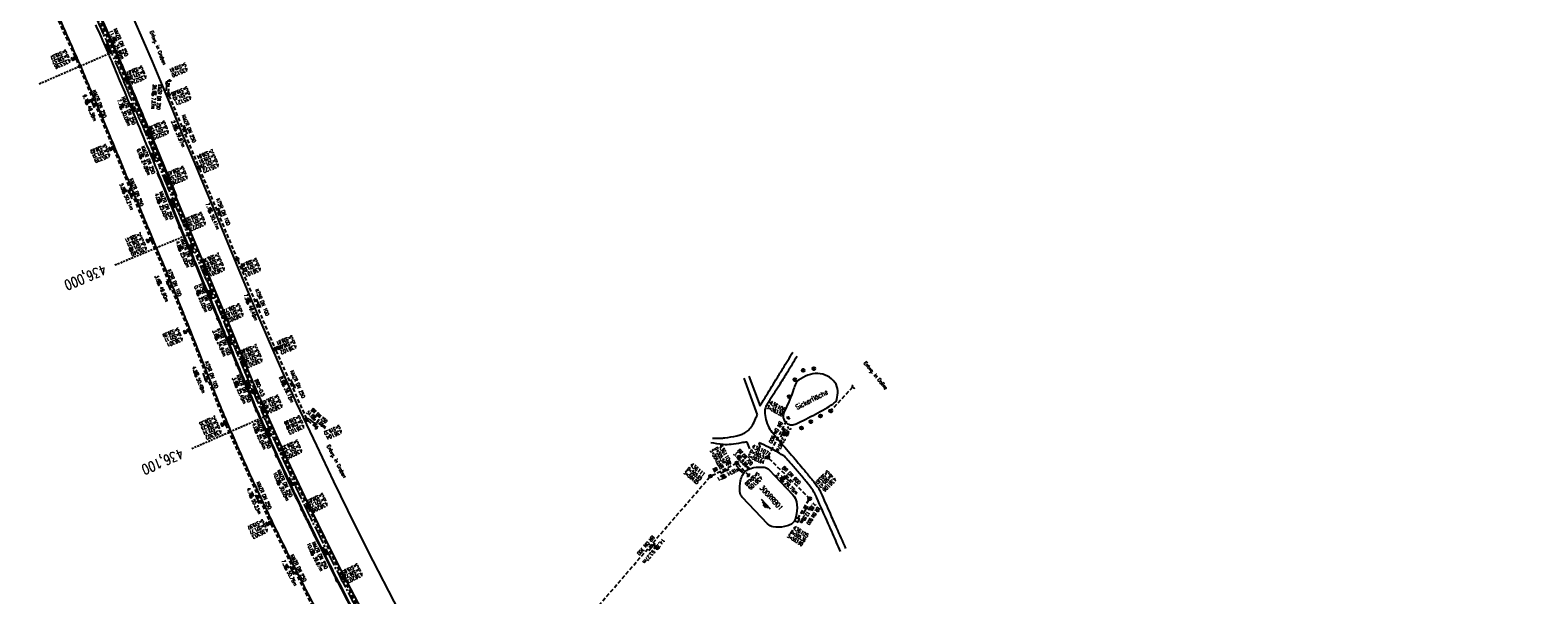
# Model space of a CAD drawing. Extents: x 454519 to 459636, y 422856 to 428936.
# Tile 20 of 82: x 458091 to 458855, y 424227 to 424513. Entities that reach past the tile are written whole.
import ezdxf
from ezdxf.enums import TextEntityAlignment as Align

# ---------------------------------------------------------------- set-up
doc = ezdxf.new("R2010")
doc.units = 0
doc.header["$LTSCALE"] = 2
doc.header["$MEASUREMENT"] = 0
for name, pattern in [('ACHSE', [5.5, 4, -0.5, 0.5, -0.5]), ('AUSGEZOGEN', [0]), ('GESTRICH-X2', [1.5, 1, -0.5]), ('GESTRICHELT', [0.75, 0.5, -0.25])]:
    doc.linetypes.add(name, pattern=pattern)
doc.layers.get('0').update_dxf_attribs({"linetype": 'CONTINUOUS'})
for name, color, linetype in [('ACHSETOP', 1, 'ACHSE'), ('FBR', 8, 'CONTINUOUS'), ('HEKTOM', 1, 'GESTRICHELT'), ('KANAL', 7, 'GESTRICH-X2'), ('Netzknoten_PKT', 7, 'CONTINUOUS'), ('Netzknoten_PKT-NR', 7, 'CONTINUOUS'), ('Netzknoten_SIGNATUR', 7, 'CONTINUOUS'), ('PFEIL', 7, 'CONTINUOUS'), ('RINNE', 8, 'CONTINUOUS'), ('RRB', 4, 'AUSGEZOGEN'), ('SCHACHTNR', 6, 'CONTINUOUS'), ('SCHRIFT', 7, 'AUSGEZOGEN'), ('SCHSYMBOL', 7, 'CONTINUOUS'), ('TEXTO', 4, 'CONTINUOUS'), ('TEXTU', 4, 'CONTINUOUS'), ('WEG', 8, 'AUSGEZOGEN')]:
    doc.layers.add(name, color=color, linetype=linetype)
doc.styles.add('ROMANS', font='romans.shx', dxfattribs={"width": 0.8})

# ---------------------------------------------------------------- blocks, each defined once
blk = doc.blocks.new('30S')
at = {"color": 0}
for p, q in [((-0.75, -0.58), (-0.75, 0)), ((-0.75, 0), (0.75, 0)), ((0.75, 0), (0.75, -0.58)), ((0.75, -0.58), (-0.75, -0.58))]:
    blk.add_line(p, q, dxfattribs=at)
blk.add_point((0, 0), dxfattribs=at)
blk = doc.blocks.new('PROM')
blk.add_line((1.57, 1.82), (0.02, 0.02))
for centre, radius in [((0.32, 1.51), 0.317), ((0.94, 0.29), 0.283), ((1.64, 0.29), 0.283)]:
    blk.add_circle(centre, radius)
blk.add_arc((0.99, 2.68), 1.03, 239.14139, 303.35492)
blk = doc.blocks.new('PFEIL2')
at = {"color": 0}
for p, q in [((0.88, 0), (-2.4, -0.01)), ((0.88, -0.27), (0.88, 0.28)), ((0.88, 0.28), (2.43, 0.01)), ((0.91, 0.27), (0.88, 0.26)), ((0.97, 0.26), (0.88, 0.25)), ((1.02, 0.25), (0.88, 0.23)), ((1.07, 0.24), (0.88, 0.21)), ((1.13, 0.23), (0.88, 0.19)), ((1.18, 0.22), (0.88, 0.17)), ((1.24, 0.21), (0.88, 0.15)), ((1.29, 0.21), (0.88, 0.14)), ((1.34, 0.2), (0.88, 0.12)), ((1.4, 0.19), (0.88, 0.1)), ((1.45, 0.18), (0.88, 0.08)), ((1.51, 0.17), (0.88, 0.06)), ((1.56, 0.16), (0.88, 0.04)), ((1.61, 0.15), (0.88, 0.02)), ((1.67, 0.14), (0.88, 0.01)), ((1.72, 0.13), (0.88, -0.01)), ((1.78, 0.12), (0.88, -0.03)), ((1.83, 0.11), (0.88, -0.05)), ((1.88, 0.1), (0.88, -0.07)), ((1.94, 0.09), (0.88, -0.09)), ((2.05, 0.08), (0.88, -0.12)), ((1.99, 0.08), (0.88, -0.11)), ((2.1, 0.07), (0.88, -0.14)), ((2.15, 0.06), (0.88, -0.16)), ((2.21, 0.05), (0.88, -0.18)), ((2.26, 0.04), (0.88, -0.2)), ((2.32, 0.03), (0.88, -0.22)), ((2.37, 0.02), (0.88, -0.23)), ((2.42, 0.01), (0.88, -0.25)), ((2.43, 0.01), (0.88, -0.27))]:
    blk.add_line(p, q, dxfattribs=at)
blk = doc.blocks.new('GST')
at = {"color": 0}
blk.add_circle((0, 0), 0.75, dxfattribs=at)
blk.add_point((0, 0), dxfattribs=at)
blk = doc.blocks.new('10')
blk.add_blockref('GST', (0, 0))
blk = doc.blocks.new('17')
blk.add_lwpolyline([(-0.76, -1.22), (0.75, -1.22), (0.75, -1.8), (-0.76, -1.8)], close=True)
blk.add_blockref('GST', (0, 0))
blk = doc.blocks.new('40')
at = {"color": 0}
blk.add_arc((0.02, 0.31), 0.91, 192.5363, 347.4637, dxfattribs=at)
blk.add_point((0, 0), dxfattribs=at)
blk = doc.blocks.new('13')
blk.add_lwpolyline([(0.76, 1.22), (-0.75, 1.22), (-0.75, 1.8), (0.76, 1.8)], close=True)
at = {"rotation": 180}
blk.add_blockref('GST', (0, 0), dxfattribs=at)
blk = doc.blocks.new('DL')
at = {"color": 0}
blk.add_arc((-0.31, 0.02), 0.91, 282.5363, 77.4637, dxfattribs=at)
blk.add_point((0.6, 0), dxfattribs=at)
blk = doc.blocks.new('WASSER2')
at = {"layer": 'TEXTU'}
for p, q in [((-3.34, 0.01), (3.36, 0.01)), ((-1.9, -0.54), (2.16, -0.54)), ((-0.7, -1.16), (1.24, -1.16))]:
    blk.add_line(p, q, dxfattribs=at)
blk = doc.blocks.new('Station_Netzknoten')
at = {"layer": 'Netzknoten_SIGNATUR'}
for p, q in [((-1.75, 0.5), (1.75, 0.5)), ((0, -1.5), (-1.75, 0.5)), ((0, -1.5), (1.75, 0.5))]:
    blk.add_line(p, q, dxfattribs=at)
blk.add_point((0, 0), dxfattribs=at)
blk = doc.blocks.new('PKT')
at = {"color": 0}
blk.add_circle((0, 0), 0.15, dxfattribs=at)
blk.add_point((0, 0), dxfattribs=at)

msp = doc.modelspace()

# ---------------------------------------------------------------- linework, layer by layer
at = {"layer": 'ACHSETOP'}
for points in [[(458122.22, 424524.82, -0.002089), (458128.29, 424511.28, -0.003053), (458132.34, 424501.96, -0.000898), (458137.28, 424490.39, -0.001702), (458139.84, 424484.27, -0.000002), (458141.8, 424479.56, -0.000016), (458142.07, 424478.93, -0.000001), (458146.87, 424467.39, 0.000017), (458151.67, 424455.85, 0.000009), (458156.47, 424444.3, -0.000011), (458161.27, 424432.76, -0.000008), (458166.07, 424421.22, 0.000009), (458170.87, 424409.68, 0.000009), (458175.67, 424398.14, -0.000014), (458180.47, 424386.6), (458190.07, 424363.51, 0.000003), (458193.38, 424355.55, 0.000002), (458197.9, 424344.68, 0.000394), (458198.07, 424344.27, 0.000042), (458199.68, 424340.43, 0.002413), (458203.48, 424331.46, 0.001541), (458209.54, 424317.46, 0.002623), (458214.03, 424307.33, 0.002089), (458219.78, 424294.66, 0.002091), (458225.04, 424283.33, 0.002088), (458230.41, 424272.03, 0.00208), (458235.86, 424260.78, 0.002081), (458241.41, 424249.58, 0.002083), (458247.05, 424238.42, 0.002085), (458252.78, 424227.32, 0.002088), (458258.6, 424216.26, 0.002088)], [(458581.72, 423779.26, 0.000001), (458590.82, 423768.34)], [(458465, 423919.21, 0.000003), (458473, 423909.61, -0.000003), (458481.01, 423900.01)]]:
    msp.add_lwpolyline(points, format="xyb", dxfattribs=at)
at = {"layer": 'FBR', "flags": 128}
for points in [[(458124.18, 424515.99, -0.001577), (458129.72, 424503.52, -0.003444), (458132.2, 424497.78, -0.000868), (458136.37, 424487.88, -0.000698), (458141.52, 424475.57, -0.000083), (458141.72, 424475.08, -0.000002), (458149.18, 424457.16, -0.000619), (458151.25, 424452.15, -0.000287), (458155.71, 424441.34)], [(458099.68, 424532.57, -0.005245), (458108.75, 424512.76, -0.001387), (458114.72, 424499.24, -0.003142), (458117.3, 424493.26, -0.000377), (458122.22, 424481.63, -0.000778), (458124.59, 424475.98, -0.000126), (458131.39, 424459.7, -0.000387), (458133.59, 424454.41, -0.000137), (458137.81, 424444.26, 0.000193), (458142.03, 424434.1, 0.000073), (458144.43, 424428.33, 0.000029), (458150.54, 424413.65, 0.000566), (458154.77, 424403.54, -0.000455), (458160.04, 424390.93, -0.001465), (458165, 424378.93, -0.002143), (458168.34, 424370.7, -0.000654), (458170.06, 424366.38, -0.00018), (458176.29, 424350.67, -0.000842), (458181.76, 424336.79, 0.001268), (458185.4, 424327.58, 0.003769), (458186.95, 424323.79, 0.001666), (458190.53, 424315.24, 0.003078), (458194.69, 424305.6, 0.002572), (458199.79, 424294.12, 0.002277), (458204.68, 424283.39, 0.002367), (458209.48, 424273.11, 0.001818), (458214.52, 424262.56, 0.001821), (458219.63, 424252.06, 0.001864), (458225.45, 424240.31, 0.002157), (458230.56, 424230.2, 0.001941), (458235.25, 424221.11, 0.001759)], [(458240.79, 424210.59, 0.000052), (458251.85, 424190.12, 0.004163)]]:
    msp.add_lwpolyline(points, format="xyb", dxfattribs=at)
for points in [[(458244.9, 424284.9), (458236.28, 424303.03), (458226.17, 424324.32), (458218.62, 424340.9), (458211.77, 424356.67), (458207.05, 424367.76), (458202.05, 424379.76), (458196.66, 424392.73), (458189.83, 424409.09), (458184.86, 424421.09), (458179.5, 424433.85), (458174.22, 424446.59), (458168.29, 424460.78), (458163.25, 424472.91), (458158.05, 424485.35), (458152.96, 424497.42), (458148.48, 424508), (458143.63, 424519.13), (458138.63, 424530.34), (458133.94, 424540.58), (458129.02, 424551.13), (458119.67, 424570.57)], [(458165.4, 424428.04), (458164.91, 424429.3)], [(458327.93, 424133.96), (458320.06, 424146.24), (458308.46, 424165.44), (458297.21, 424185.07), (458285.89, 424204.98), (458275.46, 424224.15), (458264.8, 424244.61), (458255.46, 424263.16), (458244.9, 424284.9)]]:
    msp.add_lwpolyline(points, dxfattribs=at)
at = {"layer": 'FBR'}
msp.add_lwpolyline([(458260.68, 424216.67), (458249.9, 424237.26), (458240.47, 424256.14), (458230.22, 424277.31), (458221.64, 424295.54), (458211.57, 424317.73), (458204.41, 424334.38), (458197.65, 424350.45), (458193.15, 424361.3), (458187.95, 424373.74), (458182.54, 424386.72), (458175.43, 424403.82), (458170.58, 424415.53), (458165.4, 424428.04)], dxfattribs=at)
at = {"layer": 'HEKTOM'}
for p, q in [((458132.34, 424501.97), (458095.62, 424486.09)), ((458170.87, 424409.69), (458133.94, 424394.31)), ((458209.53, 424317.47), (458172.91, 424301.38))]:
    msp.add_line(p, q, dxfattribs=at)
at = {"layer": 'KANAL'}
for p, q in [((458091.41, 424548), (458113.66, 424500.06)), ((458125.56, 424519.81), (458138.97, 424489.16)), ((458114.28, 424498.69), (458132.72, 424454.53)), ((458139.53, 424487.78), (458150.38, 424461.34)), ((458161.09, 424481.62), (458161.53, 424487.38)), ((458161.34, 424480.19), (458176.16, 424444.66)), ((458133.31, 424453.12), (458151.84, 424408.09)), ((458150.94, 424459.94), (458159.84, 424438.34)), ((458176.75, 424443.28), (458195.59, 424398.16)), ((458160.44, 424436.97), (458169.56, 424415.31)), ((458152.44, 424406.72), (458171.06, 424362.03)), ((458170.12, 424413.91), (458179.19, 424392.22)), ((458196.16, 424396.78), (458214.81, 424352.56)), ((458179.75, 424390.84), (458188.72, 424369.06)), ((458189.28, 424367.69), (458198.31, 424346.03)), ((458171.62, 424360.66), (458189.41, 424315)), ((458215.44, 424351.19), (458230.88, 424316.88)), ((458198.87, 424344.66), (458208.41, 424322.69)), ((458507.73, 424332.54), (458497.12, 424321.14)), ((458209, 424321.31), (458218.38, 424299.72)), ((458231.75, 424315.72), (458235.66, 424312.34)), ((458465.09, 424297.75), (458474.91, 424316.72)), ((458190, 424313.62), (458212.28, 424264.75)), ((458219, 424298.34), (458231.34, 424272.59)), ((458436.41, 424287.88), (458448.38, 424293.94)), ((458449.56, 424293.75), (458454.59, 424288.34)), ((458465.28, 424296.56), (458485.44, 424276.75)), ((458375.22, 424217.56), (458435.25, 424286.97)), ((458232, 424271.25), (458249.03, 424236.78)), ((458479.96, 424266.07), (458485.59, 424275.59)), ((458212.94, 424263.41), (458235.12, 424219.41)), ((458249.72, 424235.44), (458262.78, 424210.31))]:
    msp.add_line(p, q, dxfattribs=at)
at = {"layer": 'RINNE'}
for p, q in [((458129.97, 424512.42), (458130.45, 424512.34)), ((458130.46, 424511.33), (458130.93, 424511.25)), ((458130.94, 424510.23), (458131.41, 424510.16)), ((458131.42, 424509.14), (458131.89, 424509.06)), ((458131.9, 424508.05), (458132.37, 424507.97)), ((458132.37, 424506.95), (458132.84, 424506.87)), ((458132.85, 424505.86), (458133.32, 424505.78)), ((458133.33, 424504.76), (458133.8, 424504.69)), ((458133.8, 424503.67), (458134.27, 424503.59)), ((458134.27, 424502.58), (458134.74, 424502.5)), ((458134.74, 424501.49), (458135.21, 424501.41)), ((458135.21, 424500.39), (458135.68, 424500.32)), ((458135.68, 424499.3), (458136.15, 424499.22)), ((458136.14, 424498.21), (458136.61, 424498.13)), ((458136.61, 424497.12), (458137.08, 424497.04)), ((458137.08, 424496.03), (458137.54, 424495.95)), ((458137.54, 424494.93), (458138.01, 424494.86)), ((458138, 424493.84), (458138.47, 424493.76)), ((458138.46, 424492.75), (458138.93, 424492.67)), ((458138.92, 424491.66), (458139.39, 424491.58)), ((458139.38, 424490.57), (458139.85, 424490.49)), ((458140.75, 424487.3), (458141.22, 424487.22)), ((458141.21, 424486.21), (458141.68, 424486.13)), ((458141.67, 424485.12), (458142.13, 424485.04)), ((458142.12, 424484.03), (458142.59, 424483.95)), ((458142.58, 424482.94), (458143.04, 424482.86)), ((458143.03, 424481.85), (458143.5, 424481.77)), ((458143.49, 424480.76), (458143.96, 424480.68)), ((458143.94, 424479.67), (458144.41, 424479.59)), ((458144.4, 424478.58), (458144.87, 424478.5)), ((458144.85, 424477.49), (458145.32, 424477.41)), ((458145.31, 424476.4), (458145.77, 424476.32)), ((458145.76, 424475.31), (458146.23, 424475.23)), ((458146.22, 424474.22), (458146.68, 424474.14)), ((458146.67, 424473.13), (458147.14, 424473.05)), ((458147.13, 424472.04), (458147.59, 424471.96)), ((458147.58, 424470.95), (458148.05, 424470.87)), ((458148.04, 424469.86), (458148.5, 424469.78)), ((458148.49, 424468.77), (458148.96, 424468.69)), ((458148.95, 424467.68), (458149.41, 424467.6)), ((458149.4, 424466.59), (458149.87, 424466.51)), ((458149.85, 424465.5), (458150.32, 424465.42)), ((458150.31, 424464.41), (458150.77, 424464.33)), ((458150.76, 424463.32), (458151.23, 424463.24)), ((458151.22, 424462.23), (458151.68, 424462.15)), ((458152.12, 424460.05), (458152.59, 424459.97)), ((458152.58, 424458.96), (458153.04, 424458.88)), ((458153.03, 424457.87), (458153.49, 424457.79)), ((458153.48, 424456.78), (458153.95, 424456.7)), ((458153.94, 424455.69), (458154.4, 424455.61)), ((458154.39, 424454.6), (458154.86, 424454.52)), ((458154.85, 424453.51), (458155.31, 424453.43)), ((458155.3, 424452.42), (458155.77, 424452.34)), ((458155.76, 424451.33), (458156.22, 424451.25)), ((458156.21, 424450.24), (458156.68, 424450.16)), ((458156.67, 424449.15), (458157.13, 424449.07)), ((458157.12, 424448.06), (458157.59, 424447.98)), ((458157.58, 424446.97), (458158.05, 424446.89)), ((458158.04, 424445.88), (458158.5, 424445.8)), ((458158.49, 424444.79), (458158.96, 424444.71)), ((458155.34, 424441.19), (458155.86, 424440.97)), ((458155.88, 424439.88), (458156.41, 424439.67)), ((458156.42, 424438.58), (458156.95, 424438.36)), ((458156.97, 424437.27), (458157.49, 424437.06)), ((458158.95, 424443.7), (458159.41, 424443.62)), ((458159.4, 424442.61), (458159.87, 424442.53)), ((458159.86, 424441.52), (458160.32, 424441.44)), ((458160.31, 424440.43), (458160.78, 424440.35)), ((458160.77, 424439.34), (458161.23, 424439.26)), ((458161.67, 424437.16), (458162.14, 424437.08)), ((458157.51, 424435.97), (458158.03, 424435.75)), ((458158.05, 424434.66), (458158.57, 424434.45)), ((458158.59, 424433.36), (458159.11, 424433.14)), ((458159.13, 424432.05), (458159.65, 424431.83)), ((458159.67, 424430.74), (458160.19, 424430.53)), ((458162.12, 424436.07), (458162.59, 424435.99)), ((458162.57, 424434.98), (458163.04, 424434.9)), ((458163.02, 424433.89), (458163.49, 424433.81)), ((458163.47, 424432.8), (458163.94, 424432.72)), ((458163.92, 424431.71), (458164.39, 424431.63)), ((458164.37, 424430.62), (458164.84, 424430.55)), ((458164.82, 424429.53), (458165.28, 424429.46)), ((458160.21, 424429.44), (458160.74, 424429.22)), ((458160.76, 424428.13), (458161.28, 424427.92)), ((458161.3, 424426.82), (458161.82, 424426.61)), ((458161.84, 424425.52), (458162.36, 424425.3)), ((458162.38, 424424.21), (458162.91, 424424)), ((458162.93, 424422.91), (458163.45, 424422.69)), ((458163.47, 424421.6), (458163.99, 424421.38)), ((458164.01, 424420.29), (458164.54, 424420.08)), ((458164.56, 424418.99), (458165.08, 424418.77)), ((458165.1, 424417.68), (458165.62, 424417.46)), ((458165.64, 424416.37), (458166.17, 424416.16)), ((458166.19, 424415.07), (458166.71, 424414.85)), ((458167.27, 424412.45), (458167.8, 424412.24)), ((458167.82, 424411.14), (458168.34, 424410.93)), ((458168.37, 424409.84), (458168.89, 424409.62)), ((458168.91, 424408.53), (458169.44, 424408.31)), ((458169.46, 424407.22), (458169.98, 424407)), ((458170.01, 424405.91), (458170.53, 424405.69)), ((458170.55, 424404.6), (458171.08, 424404.39)), ((458171.1, 424403.3), (458171.62, 424403.08)), ((458171.64, 424401.99), (458172.17, 424401.77)), ((458172.19, 424400.68), (458172.71, 424400.46)), ((458172.73, 424399.37), (458173.25, 424399.16)), ((458173.28, 424398.07), (458173.8, 424397.85)), ((458173.82, 424396.76), (458174.34, 424396.54)), ((458174.36, 424395.45), (458174.89, 424395.24)), ((458174.91, 424394.15), (458175.43, 424393.93)), ((458175.45, 424392.84), (458175.97, 424392.62)), ((458175.99, 424391.53), (458176.51, 424391.32)), ((458176.53, 424390.23), (458177.06, 424390.01)), ((458177.08, 424388.92), (458177.6, 424388.7)), ((458177.62, 424387.61), (458178.14, 424387.4)), ((458178.16, 424386.31), (458178.68, 424386.09)), ((458178.7, 424385), (458179.23, 424384.79)), ((458179.25, 424383.7), (458179.77, 424383.48)), ((458179.79, 424382.39), (458180.31, 424382.17)), ((458180.33, 424381.08), (458180.85, 424380.87)), ((458180.87, 424379.78), (458181.39, 424379.56)), ((458181.41, 424378.47), (458181.93, 424378.26)), ((458181.95, 424377.17), (458182.48, 424376.95)), ((458182.49, 424375.86), (458183.02, 424375.64)), ((458183.03, 424374.55), (458183.56, 424374.34)), ((458183.57, 424373.25), (458184.1, 424373.03)), ((458184.12, 424371.94), (458184.64, 424371.73)), ((458184.66, 424370.64), (458185.18, 424370.42)), ((458185.2, 424369.33), (458185.72, 424369.12)), ((458185.74, 424368.03), (458185.98, 424367.92)), ((458186.64, 424366.57), (458186.8, 424366.5)), ((458186.82, 424365.41), (458187.35, 424365.2)), ((458187.37, 424364.11), (458187.89, 424363.89)), ((458187.91, 424362.8), (458188.43, 424362.58)), ((458188.45, 424361.49), (458188.98, 424361.28)), ((458189, 424360.19), (458189.52, 424359.97)), ((458189.54, 424358.88), (458190.07, 424358.66)), ((458190.09, 424357.57), (458190.61, 424357.35)), ((458190.63, 424356.26), (458191.16, 424356.05)), ((458191.18, 424354.96), (458191.7, 424354.74)), ((458191.72, 424353.65), (458192.25, 424353.43)), ((458192.27, 424352.34), (458192.79, 424352.13)), ((458192.81, 424351.04), (458193.33, 424350.82)), ((458193.35, 424349.73), (458193.88, 424349.51)), ((458193.9, 424348.42), (458194.42, 424348.21)), ((458194.43, 424347.12), (458194.95, 424346.9)), ((458194.97, 424345.81), (458195.49, 424345.6)), ((458196.05, 424343.2), (458196.57, 424342.99)), ((458196.59, 424341.9), (458197.11, 424341.68)), ((458197.14, 424340.59), (458197.66, 424340.37)), ((458197.69, 424339.28), (458198.21, 424339.06)), ((458198.24, 424337.97), (458198.77, 424337.75)), ((458198.8, 424336.66), (458199.33, 424336.44)), ((458199.36, 424335.34), (458199.89, 424335.12)), ((458199.92, 424334.03), (458200.45, 424333.81)), ((458200.49, 424332.71), (458201.01, 424332.49)), ((458201.05, 424331.4), (458201.58, 424331.18)), ((458201.61, 424330.08), (458202.14, 424329.86)), ((458202.18, 424328.77), (458202.71, 424328.55)), ((458202.75, 424327.45), (458203.28, 424327.23)), ((458203.31, 424326.13), (458203.84, 424325.91)), ((458203.88, 424324.82), (458204.41, 424324.6)), ((458204.45, 424323.5), (458204.98, 424323.28)), ((458205.02, 424322.18), (458205.55, 424321.96)), ((458206.16, 424319.54), (458206.7, 424319.32)), ((458206.74, 424318.22), (458207.27, 424318)), ((458207.32, 424316.9), (458207.85, 424316.68)), ((458207.89, 424315.58), (458208.43, 424315.36)), ((458208.47, 424314.26), (458209.01, 424314.04)), ((458209.06, 424312.94), (458209.59, 424312.72)), ((458209.64, 424311.61), (458210.18, 424311.39)), ((458210.23, 424310.29), (458210.77, 424310.07)), ((458210.82, 424308.96), (458211.36, 424308.74)), ((458211.41, 424307.64), (458211.95, 424307.41)), ((458212.01, 424306.31), (458212.54, 424306.09)), ((458212.6, 424304.98), (458213.14, 424304.76)), ((458213.2, 424303.65), (458213.74, 424303.43)), ((458213.8, 424302.32), (458214.34, 424302.1)), ((458214.4, 424300.99), (458214.94, 424300.77)), ((458215, 424299.66), (458215.54, 424299.44)), ((458216.21, 424297), (458216.75, 424296.77)), ((458216.82, 424295.66), (458217.36, 424295.44)), ((458217.43, 424294.33), (458217.97, 424294.1)), ((458218.04, 424292.99), (458218.58, 424292.77)), ((458218.65, 424291.66), (458219.2, 424291.43)), ((458219.27, 424290.32), (458219.82, 424290.09)), ((458219.89, 424288.98), (458220.43, 424288.76)), ((458220.51, 424287.64), (458221.06, 424287.42)), ((458221.13, 424286.3), (458221.68, 424286.08)), ((458221.76, 424284.96), (458222.3, 424284.74)), ((458222.38, 424283.62), (458222.93, 424283.4)), ((458223.01, 424282.28), (458223.56, 424282.05)), ((458223.64, 424280.94), (458224.19, 424280.71)), ((458224.28, 424279.59), (458224.83, 424279.36)), ((458224.92, 424278.25), (458225.47, 424278.02)), ((458225.56, 424276.9), (458226.11, 424276.67)), ((458226.2, 424275.55), (458226.75, 424275.32)), ((458226.85, 424274.2), (458227.4, 424273.97)), ((458227.5, 424272.85), (458228.05, 424272.62)), ((458228.15, 424271.5), (458228.56, 424271.33)), ((458229.22, 424269.98), (458229.37, 424269.91)), ((458229.47, 424268.79), (458230.03, 424268.56)), ((458230.13, 424267.44), (458230.69, 424267.2)), ((458230.79, 424266.08), (458231.35, 424265.85)), ((458231.45, 424264.72), (458232.01, 424264.49)), ((458232.12, 424263.37), (458232.67, 424263.14)), ((458232.78, 424262.01), (458233.34, 424261.78)), ((458233.45, 424260.65), (458234.01, 424260.42)), ((458234.12, 424259.29), (458234.67, 424259.06)), ((458234.78, 424257.94), (458235.35, 424257.7)), ((458235.46, 424256.58), (458236.02, 424256.34)), ((458236.13, 424255.22), (458236.69, 424254.98)), ((458236.8, 424253.85), (458237.36, 424253.62)), ((458237.48, 424252.49), (458238.04, 424252.26)), ((458238.15, 424251.13), (458238.72, 424250.9)), ((458238.83, 424249.77), (458239.39, 424249.54)), ((458239.51, 424248.41), (458240.07, 424248.17)), ((458240.19, 424247.04), (458240.75, 424246.81)), ((458240.87, 424245.68), (458241.43, 424245.45)), ((458241.55, 424244.32), (458242.12, 424244.08)), ((458242.24, 424242.95), (458242.8, 424242.72)), ((458242.92, 424241.59), (458243.49, 424241.35)), ((458243.61, 424240.22), (458244.18, 424239.99)), ((458244.3, 424238.85), (458244.87, 424238.62)), ((458244.99, 424237.48), (458245.56, 424237.25)), ((458245.69, 424236.11), (458246.26, 424235.88)), ((458247.1, 424233.37), (458247.67, 424233.13)), ((458247.8, 424231.99), (458248.37, 424231.76)), ((458248.51, 424230.62), (458249.08, 424230.38)), ((458249.22, 424229.24), (458249.79, 424229.01)), ((458249.93, 424227.87), (458250.5, 424227.63))]:
    msp.add_line(p, q, dxfattribs=at)
for points in [[(458139.83, 424489.5, 0.000043), (458139.14, 424491.15, 0.001293), (458137.54, 424494.93, 0.000705), (458134.59, 424501.84, 0.001586), (458132.94, 424505.66, 0.000825), (458129.73, 424512.98, 0.001571), (458126.51, 424520.22, 0.002472)], [(458140.2, 424489.65, 0.000043), (458139.51, 424491.31, 0.001293), (458137.91, 424495.08, 0.000705), (458134.96, 424502, 0.001586), (458133.31, 424505.82, 0.000825), (458130.1, 424513.14, 0.001571), (458126.88, 424520.39, 0.002472)], [(458160.98, 424438.83, 0.000514), (458160.12, 424440.89, 0.000024), (458154.64, 424454, -0.000335), (458154.25, 424454.95, -0.000125), (458151.69, 424461.1, 0.000228), (458149.12, 424467.25, 0.000092), (458147.52, 424471.11, 0.00004), (458143.83, 424479.94, 0.000253), (458141.93, 424484.5, 0.000094), (458140.41, 424488.11, 0.001293)], [(458151.78, 424461.92, 0.000203), (458149.49, 424467.41, 0.000092), (458147.88, 424471.26, 0.00004), (458144.2, 424480.09, 0.000253), (458142.29, 424484.65, 0.000094), (458140.78, 424488.26, 0.001293)], [(458161.35, 424438.98, 0.000514), (458160.49, 424441.04, 0.000024), (458155.01, 424454.15, -0.000335), (458154.62, 424455.1, -0.000111), (458152.35, 424460.54, 0.000228)], [(458155.34, 424441.19, 0.00013), (458159.78, 424430.49, 0.000207), (458162.56, 424423.78), (458166.58, 424414.11, 0.000569)], [(458155.71, 424441.34, 0.00013), (458160.15, 424430.64, 0.000207), (458162.93, 424423.93), (458167.24, 424413.57, 0.000569), (458169.25, 424408.75, -0.000358), (458171.27, 424403.93, -0.000261), (458174.93, 424395.13, -0.000173), (458180.45, 424381.84, -0.0002), (458183.46, 424374.58, 0.000162), (458186.47, 424367.31, 0.000591), (458190.18, 424358.39, -0.000557), (458194.12, 424348.92, -0.000796), (458194.74, 424347.42, 0.000381), (458196.03, 424344.29, 0.002923), (458199.31, 424336.48, 0.001388), (458205.74, 424321.52, 0.002323)], [(458164.91, 424429.3, 0.000406), (458161.62, 424437.28, 0.000039), (458161.56, 424437.44, 0.000024)], [(458165.28, 424429.46, 0.000406), (458161.99, 424437.44, 0.000039), (458161.93, 424437.59, 0.000024)], [(458167.16, 424412.72, 0.000488), (458168.88, 424408.6, -0.000358), (458170.9, 424403.78, -0.000261), (458174.56, 424394.97, -0.000173), (458180.08, 424381.69, -0.0002), (458183.09, 424374.42, 0.000147), (458185.81, 424367.85, 0.000591)], [(458186.39, 424366.46, 0.000545), (458189.81, 424358.24, -0.000557), (458193.75, 424348.77, -0.000796), (458194.37, 424347.27, 0.000296), (458195.38, 424344.83, 0.002923)], [(458195.95, 424343.44, 0.002663), (458198.94, 424336.33, 0.001388), (458205.38, 424321.36, 0.002323)], [(458205.98, 424319.98, 0.002177), (458210.47, 424309.76, 0.00198), (458215.56, 424298.42, 0.002857)], [(458206.34, 424320.14, 0.002177), (458210.83, 424309.92, 0.00198), (458215.93, 424298.59, 0.002857)], [(458216.18, 424297.05, 0.002727), (458222.79, 424282.76, 0.003281), (458228.3, 424271.2, 0.000815)], [(458216.55, 424297.22, 0.002726), (458223.15, 424282.93, 0.003281), (458228.66, 424271.37, 0.000815)], [(458228.95, 424269.85, 0.00074), (458232.2, 424263.2, 0.000897), (458235.46, 424256.56, 0.00135), (458242.11, 424243.21, 0.001934), (458246.1, 424235.32, 0.001998)], [(458229.31, 424270.02, 0.00074), (458232.56, 424263.38, 0.000897), (458235.82, 424256.74, 0.00135), (458242.46, 424243.39, 0.001934), (458246.45, 424235.5, 0.001998)], [(458246.78, 424233.98, 0.001865), (458251.62, 424224.62, 0.00181), (458257.43, 424213.59, 0.000397), (458259.58, 424209.54, 0.000605), (458259.95, 424208.84, 0.002309)], [(458247.14, 424234.16, 0.001865), (458251.98, 424224.8, 0.00181), (458257.78, 424213.77, 0.000397), (458259.93, 424209.73, 0.001179), (458260.66, 424208.37, 0.002309), (458263.6, 424202.98, 0.001036), (458270.23, 424190.99, 0.000297), (458273.4, 424185.3, 0.000488), (458275.34, 424181.83, 0.001408), (458278.71, 424175.86, 0.001121), (458282.98, 424168.39, 0.001489), (458285.6, 424163.84, 0.001262), (458288.74, 424158.49, 0.002136), (458293.36, 424150.71, 0.001843), (458298.79, 424141.73, 0.000748), (458302.59, 424135.53, 0.001171), (458305.03, 424131.58, 0.001089), (458308.73, 424125.65, 0.000644), (458315.03, 424115.62, 0.000882), (458320.19, 424107.47, 0.001527), (458322.31, 424104.16, 0.002249)]]:
    msp.add_lwpolyline(points, format="xyb", dxfattribs=at)
at = {"layer": 'RINNE', "flags": 128}
for points in [[(458155.34, 424441.19), (458155.71, 424441.34)], [(458164.91, 424429.3), (458165.28, 424429.46)]]:
    msp.add_lwpolyline(points, dxfattribs=at)
at = {"layer": 'RRB'}
for points in [[(458472.64, 424318.89, 0.1507), (458472.59, 424317.05, 0.116992), (458473.72, 424314.99, 0.152), (458476.04, 424313.62, 0.158312), (458478.63, 424313.84, 0.014952), (458480.2, 424314.55, 0.004656), (458485.16, 424317.04, 0.0108), (458495, 424322.38, 0.02943), (458498.44, 424324.62, 0.166244), (458499.69, 424326.43, 0.082219), (458500.18, 424330.75, 0.139838), (458498.7, 424335.05, 0.128342), (458494.95, 424338.26, 0.104028), (458490.09, 424339.48, 0.102927), (458485.09, 424338.63, 0.055728), (458480.27, 424336.09, 0.143946), (458478.9, 424334.43, 0.021257), (458477.81, 424331.55, -0.014546), (458476.28, 424327.31, -0.020044), (458473.99, 424322.14, 0.03221)], [(458458.39, 424270), (458451.81, 424276.93, -0.165517), (458450.57, 424279.62, -0.085293), (458450.95, 424285.23, -0.052286), (458451.98, 424288.13, -0.083725), (458453.09, 424289.72, -0.089046), (458454.74, 424290.88, -0.056885), (458457.73, 424291.87, -0.085598), (458462.97, 424292.06, -0.171145), (458465.36, 424290.84), (458471.2, 424284.69), (458477.47, 424278.09, -0.143125), (458479.24, 424274.63, -0.08891), (458479.33, 424268.45, -0.057187), (458478.45, 424265.38, -0.09983), (458477.42, 424263.86, -0.092543), (458475.96, 424262.87, -0.055061), (458473.15, 424261.99, -0.089651), (458467.45, 424261.92, -0.162635), (458464.63, 424263.42)]]:
    msp.add_lwpolyline(points, format="xyb", close=True, dxfattribs=at)
at = {"layer": 'SCHSYMBOL'}
for points in [[(458140.41, 424488.11), (458139.83, 424489.5), (458140.37, 424489.72), (458140.95, 424488.34)], [(458151.98, 424460.38), (458151.41, 424461.77), (458151.94, 424461.99), (458152.52, 424460.61)], [(458161.56, 424437.44), (458160.98, 424438.83), (458161.52, 424439.05), (458162.09, 424437.66)], [(458150.52, 424407.54), (458151.1, 424406.16), (458150.56, 424405.93), (458149.98, 424407.32)], [(458169.4, 424361.36), (458169.98, 424359.97), (458169.44, 424359.74), (458168.86, 424361.13)]]:
    msp.add_lwpolyline(points, close=True, dxfattribs=at)
at = {"layer": 'SCHSYMBOL', "flags": 128}
msp.add_lwpolyline([(458480.2, 424264.34), (458480.76, 424265.77), (458478.9, 424266.46), (458478.34, 424265.02), (458480.2, 424264.34)], dxfattribs=at)
at = {"layer": 'WEG'}
for p, q in [((458455.16, 424338.11), (458460.82, 424322.98)), ((458452.65, 424337.19), (458459.32, 424318.62)), ((458455.62, 424301.38), (458454.21, 424304.8)), ((458460.8, 424302.29), (458460.42, 424304.46))]:
    msp.add_line(p, q, dxfattribs=at)
at = {"layer": 'WEG', "flags": 128}
for points in [[(458460.81, 424323.02, -0.005863), (458461.67, 424324.62, -0.011938), (458462.68, 424326.36, -0.000199), (458464.03, 424328.54, 0.000049), (458469.46, 424337.34, 0.00024), (458472.34, 424342.01, 0.000135), (458477.44, 424350.31)], [(458479.53, 424348.27, -0.001992), (458474.66, 424340.26, -0.002603), (458470.88, 424334.16, -0.003493), (458465.82, 424326.22, 0.009505), (458464, 424323.28, 0.114029), (458463.3, 424321.1, 0.06857), (458463.51, 424317.32, 0.057185), (458464.86, 424313.06, 0.067378), (458466.86, 424309.84, 0.008003), (458472.42, 424303.31, -0.006374), (458479.43, 424295.13, -0.000595), (458485.54, 424287.8, -0.002501), (458486.98, 424286.05, -0.021927), (458490.19, 424281.74, -0.043871), (458491.49, 424279.4, -0.0004), (458491.66, 424279.04, -0.000014), (458496.09, 424269.08, -0.000145), (458499.42, 424261.59, -0.000101), (458504.17, 424250.91)], [(458436.64, 424306.81, 0.01837), (458440.5, 424306.77, 0.028362), (458442.99, 424306.97, 0.014453), (458449.03, 424307.99, 0.038083), (458451.28, 424308.61, 0.060529), (458453.66, 424309.83, 0.065737), (458455.52, 424311.46, 0.049703), (458457.32, 424313.99, 0.041185), (458458.91, 424317.39, 0.015401), (458459.32, 424318.62, -0.066788)], [(458454.21, 424304.8, 0.03567), (458451.18, 424304.41, -0.021374), (458446.15, 424303.61, -0.050736), (458442.1, 424303.56, -0.032764), (458435.91, 424304.51)], [(458501.57, 424249.48, 0.000501), (458497.67, 424258.36, 0.000856), (458495.37, 424263.56, 0.000138), (458489.55, 424276.65, 0.002484), (458489.22, 424277.37, 0.038793), (458487.64, 424280.22, 0.025589), (458484.71, 424284.2, 0.00307), (458482.99, 424286.28, 0.001325), (458478.95, 424291.06, 0.003184), (458474.95, 424295.71, 0.011003), (458473.75, 424297.03, 0.068085), (458472.47, 424298.05, 0.0132), (458465.14, 424302.17, 0.020673), (458460.42, 424304.46, 0.026338)]]:
    msp.add_lwpolyline(points, format="xyb", dxfattribs=at)

# ---------------------------------------------------------------- block references
at = {"layer": 'Netzknoten_PKT'}
msp.add_blockref('PKT', (458203.82, 424330.67), dxfattribs=at)
at = {"layer": 'Netzknoten_SIGNATUR', "rotation": 23.27283885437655}
msp.add_blockref('Station_Netzknoten', (458203.82, 424330.67), dxfattribs=at)
at = {"layer": 'PFEIL'}
for p, rotation in [((458130.34, 424504.29), 113.6105), ((458160.09, 424485.11), 85.7342), ((458122.58, 424476.23), 112.667), ((458143.08, 424474.2), 112.2633), ((458169.59, 424462.86), 112.659), ((458153.57, 424448.98), 112.4319), ((458141.65, 424430.23), 112.3896), ((458163.3, 424425.65), 112.8549), ((458187, 424421.04), 112.6632), ((458172.85, 424402.66), 112.6535), ((458161.17, 424383.96), 112.646), ((458182.45, 424379.44), 112.3242), ((458206.58, 424375.2), 292.878), ((458192.28, 424356.21), 292.6206), ((458179.59, 424337.47), 291.2859000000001), ((458201.45, 424333.92), 293.3848000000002), ((458224.12, 424334.38), 294.2645), ((458234.4, 424314.93), 319.1337), ((458212.08, 424309.82), 293.5336), ((458472.28, 424309.49), 62.599), ((458450.32, 424291.26), 312.9702), ((458223.29, 424284.83), 295.5733), ((458442.85, 424290.03), 26.895), ((458474.65, 424285.94), 135.4969), ((458206.15, 424275.95), 294.5073), ((458483.62, 424270.3), 59.37820000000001), ((458240.38, 424249.66), 296.3189), ((458406, 424251.61), 49.14779999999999), ((458223.79, 424239.85), 296.7902000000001)]:
    msp.add_blockref('PFEIL2', p, dxfattribs=dict(at, rotation=rotation))
at = {"layer": 'RRB', "rotation": 311.808794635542}
msp.add_blockref('WASSER2', (458463.62, 424273.43), dxfattribs=at)
at = {"layer": 'SCHSYMBOL'}
for name, p, rotation in [('17', (458113.99, 424499.39), 293.5725000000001), ('GST', (458139.26, 424488.46), 112.7499999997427), ('40', (458161.59, 424488.12), 356.0790304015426), ('10', (458161.05, 424480.86), 292.5828), ('GST', (458150.65, 424460.64), 112.5827999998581), ('17', (458133.02, 424453.83), 292.5828), ('10', (458176.45, 424443.97), 292.5828), ('GST', (458160.13, 424437.66), 112.5828), ('30S', (458167.24, 424413.57), 292.7751643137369), ('GST', (458169.85, 424414.61), 292.5827999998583), ('GST', (458152.14, 424407.4), 292.5828), ('10', (458179.48, 424391.54), 292.5828), ('10', (458195.87, 424397.46), 292.5828), ('GST', (458189, 424368.36), 292.5827999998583), ('GST', (458171.35, 424361.35), 292.5828), ('30S', (458186.47, 424367.31), 292.6669052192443), ('13', (458215.11, 424351.86), 292.5828), ('GST', (458198.59, 424345.34), 292.5827999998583), ('30S', (458196.03, 424344.29), 292.3627951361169), ('10', (458482.61, 424341.06), 300.4417999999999), ('10', (458488.05, 424342.02), 300.4417999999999), ('10', (458478.38, 424336.45), 300.4417999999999), ('DL', (458508.21, 424332.9), 216.8750557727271), ('GST', (458208.69, 424321.99), 293.5425999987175), ('10', (458475.58, 424327.81), 300.4417999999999), ('17', (458189.68, 424314.31), 293.5217), ('30S', (458206.04, 424320.83), 293.6673803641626), ('10', (458231.19, 424316.2), 294.0961), ('40', (458475.26, 424317.39), 337.3912742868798), ('10', (458486.53, 424315.17), 300.4417999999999), ('10', (458491.41, 424318.03), 300.4417999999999), ('10', (458496.61, 424320.59), 300.4417999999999), ('40', (458236.23, 424311.84), 219.2044393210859), ('10', (458481.76, 424311.93), 300.4417999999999), ('GST', (458218.69, 424299.03), 294.5003000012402), ('30S', (458216.24, 424297.9), 294.6153921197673), ('10', (458449.05, 424294.29), 298.9243), ('10', (458464.74, 424297.09), 299.1545), ('10', (458435.75, 424287.55), 298.9012), ('40', (458455.09, 424287.8), 225.1047268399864), ('10', (458485.97, 424276.22), 300.4417999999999), ('30S', (458228.99, 424270.7), 294.9053462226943), ('GST', (458231.66, 424271.92), 295.6494999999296), ('17', (458212.59, 424264.06), 295.6055), ('30S', (458246.79, 424234.83), 296.9197506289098), ('GST', (458249.38, 424236.1), 297.178399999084)]:
    msp.add_blockref(name, p, dxfattribs=dict(at, rotation=rotation))
at = {"layer": 'TEXTU'}
for p, rotation in [((458132.65, 424508.61), 293.6105), ((458118.85, 424477.38), 292.6670000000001), ((458136.25, 424474.95), 292.2633), ((458153, 424482.18), 265.9397720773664), ((458163.71, 424464.11), 292.659), ((458146.25, 424449.93), 292.4319), ((458137.55, 424432.33), 292.3896), ((458155.32, 424427.24), 292.8549), ((458181.12, 424422.41), 292.6632), ((458166.02, 424403.17), 292.6535), ((458155.3, 424385.84), 292.646), ((458175.25, 424380.58), 292.3242), ((458200.45, 424376.33), 292.878), ((458184.56, 424358.14), 292.6206), ((458174.17, 424339.63), 291.2859000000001), ((458194.55, 424334.19), 293.3848000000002), ((458218.48, 424334.66), 294.2645), ((458233.56, 424317.12), 319.1337), ((458204.68, 424311.04), 293.5336), ((458473.61, 424309.94), 242.599), ((458449.05, 424296.77), 312.9702), ((458215.95, 424284.78), 295.5733), ((458441.98, 424286.22), 26.895), ((458470.99, 424285.87), 315.4969), ((458201.97, 424278.18), 294.5073), ((458486.42, 424272.33), 235.2936795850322), ((458233.01, 424249.12), 296.3189), ((458408.4, 424252.6), 229.1478), ((458219.75, 424241.68), 296.7902000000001)]:
    msp.add_blockref('PROM', p, dxfattribs=dict(at, rotation=rotation))

# ---------------------------------------------------------------- texts
at = {"layer": 'HEKTOM', "style": 'ROMANS', "width": 0.8}
for s, rotation, p in [('436,000', 202.5828, (458128.34, 424394.72)), ('436,100', 203.7142, (458167.34, 424301.66))]:
    msp.add_text(s, height=5, rotation=rotation, dxfattribs=at).set_placement(p)
at = {"layer": 'Netzknoten_PKT-NR', "style": 'ROMANS', "width": 0.75}
msp.add_text('860-0.5', height=1.8, rotation=293.66585, dxfattribs=at).set_placement((458208.37, 424327.72), align=Align.RIGHT)
at = {"layer": 'RRB', "style": 'ROMANS', "width": 0.8}
for s, rotation, p in [('Sickerfläche', 27.34541, (458479.58, 424321.14)), ('300RRB01', 312.16749, (458460.42, 424281.47))]:
    msp.add_text(s, height=2.5, rotation=rotation, dxfattribs=at).set_placement(p)
at = {"layer": 'SCHACHTNR', "style": 'ROMANS'}
for s, height, rotation, width, p in [('S=519.57', 1.8, 203.5725, 0.6, (458109.2, 424503.64)), ('D=520.57', 1.8, 203.5725, 0.6, (458110.2, 424501.35)), ('435338', 2, 203.5725, 0.7, (458111.2, 424499.07)), ('S=520.07', 1.8, 202.75, 0.6, (458147.74, 424495.52)), ('D=521.09', 1.8, 202.75, 0.6, (458148.71, 424493.21)), ('435224', 2, 202.75, 0.7, (458149.68, 424490.9)), ('S=519.61', 1.8, 202.5828, 0.6, (458169.61, 424496.95)), ('435120', 2, 202.5828, 0.7, (458170.58, 424494.64)), ('S=519.80', 1.8, 202.5828, 0.6, (458170.51, 424484.96)), ('D=521.45', 1.8, 202.5828, 0.6, (458171.45, 424482.65)), ('435121', 2, 202.5828, 0.7, (458172.42, 424480.33)), ('S=520.30', 1.8, 202.5828, 0.6, (458159.22, 424467.7)), ('D=521.30', 1.8, 202.5828, 0.6, (458160.19, 424465.39)), ('435225', 2, 202.5828, 0.7, (458161.12, 424463.08)), ('S=520.02', 1.8, 202.5828, 0.6, (458129.47, 424455.81)), ('D=521.31', 1.8, 202.5828, 0.6, (458130.44, 424453.5)), ('Z=520.04', 1.8, 202.5828, 0.6, (458183.5, 424453.09)), ('435339', 2, 202.5828, 0.7, (458131.41, 424451.22)), ('S=519.91', 1.8, 202.5828, 0.6, (458184.47, 424450.78)), ('D=521.29', 1.8, 202.5828, 0.6, (458185.41, 424448.47)), ('435122', 2, 202.5828, 0.7, (458186.38, 424446.16)), ('S=520.45', 1.8, 202.5828, 0.6, (458168.66, 424444.71)), ('D=521.51', 1.8, 202.5828, 0.6, (458169.63, 424442.4)), ('435226', 2, 202.5828, 0.7, (458170.6, 424440.09)), ('S=520.55', 1.8, 202.5828, 0.6, (458177.84, 424421.41)), ('D=521.55', 1.8, 202.5828, 0.6, (458178.81, 424419.09)), ('435227', 2, 202.5828, 0.7, (458179.78, 424416.78)), ('Z=520.41', 1.8, 202.5828, 0.6, (458147.08, 424410.96)), ('S=520.31', 1.8, 202.5828, 0.6, (458148.02, 424408.65)), ('D=521.80', 1.8, 202.5828, 0.6, (458148.99, 424406.34)), ('435340', 2, 202.5828, 0.7, (458149.95, 424404.03)), ('Z=520.76', 1.8, 202.5828, 0.6, (458186.53, 424400.66)), ('S=520.67', 1.8, 202.5828, 0.6, (458187.47, 424398.34)), ('D=521.62', 1.8, 202.5828, 0.6, (458188.44, 424396.03)), ('436201', 2, 202.5828, 0.7, (458189.41, 424393.72)), ('S=520.40', 1.8, 202.5828, 0.6, (458205.69, 424398.12)), ('D=521.09', 1.8, 202.5828, 0.6, (458206.66, 424395.81)), ('436101', 2, 202.5828, 0.7, (458207.63, 424393.5)), ('S=520.77', 1.8, 202.5828, 0.6, (458197, 424375.16)), ('D=521.63', 1.8, 202.5828, 0.6, (458197.97, 424372.84)), ('436202', 2, 202.5828, 0.7, (458198.91, 424370.53)), ('S=520.59', 1.8, 202.5828, 0.6, (458166.14, 424362.77)), ('D=522.11', 1.8, 202.5828, 0.6, (458167.11, 424360.45)), ('436301', 2, 202.5828, 0.7, (458168.08, 424358.14)), ('Z=520.68', 1.8, 202.5828, 0.6, (458205.62, 424354.44)), ('S=520.01', 1.8, 202.5828, 0.6, (458223.77, 424358.95)), ('D=520.86', 1.8, 202.5828, 0.6, (458224.74, 424356.64)), ('436102', 2, 202.5828, 0.7, (458225.68, 424354.32)), ('S=520.55', 1.8, 202.5828, 0.6, (458206.59, 424352.12)), ('D=521.58', 1.8, 202.5828, 0.6, (458207.56, 424349.84)), ('436203', 2, 202.5828, 0.7, (458208.5, 424347.53)), ('S=520.45', 1.8, 203.5426, 0.6, (458216.59, 424328.91)), ('D=521.48', 1.8, 203.5426, 0.6, (458217.56, 424326.62)), ('436204', 2, 203.5426, 0.7, (458218.56, 424324.34)), ('S=503.58', 1.8, 331.23459, 0.6, (458464.11, 424321.96)), ('436108', 2, 331.23459, 0.7, (458465.32, 424324.13)), ('Z=520.35', 1.8, 203.5217, 0.6, (458184.68, 424318.13)), ('S=520.23', 1.8, 203.5217, 0.6, (458185.68, 424315.85)), ('S=519.66', 1.8, 204.0962, 0.6, (458227.59, 424318.52)), ('D=520.60', 1.8, 204.0962, 0.6, (458228.62, 424316.24)), ('D=522.14', 1.8, 203.5217, 0.6, (458186.65, 424313.57)), ('436302', 2, 203.5217, 0.7, (458187.65, 424311.25)), ('436103', 2, 204.0962, 0.7, (458229.66, 424313.95)), ('S=519.32', 1.8, 204.3303, 0.6, (458247.69, 424313.58)), ('436104', 2, 204.3303, 0.7, (458248.72, 424311.3)), ('S=520.35', 1.8, 204.5003, 0.6, (458226.47, 424306.09)), ('D=521.34', 1.8, 204.5003, 0.6, (458227.5, 424303.81)), ('436205', 2, 204.5003, 0.7, (458228.53, 424301.53)), ('S=504.03', 1.8, 298.26954, 0.6, (458435.43, 424300.42)), ('D=505.54', 1.8, 298.26954, 0.6, (458437.63, 424301.62)), ('436110', 2, 298.26954, 0.7, (458439.83, 424302.78)), ('D=505.51', 1.8, 335.33274, 0.6, (458455.38, 424299.56)), ('436107', 2, 335.33274, 0.7, (458456.43, 424301.83)), ('D=505.65', 1.8, 320.87155, 0.6, (458423.61, 424290.88)), ('436111', 2, 320.87155, 0.7, (458425.18, 424292.83)), ('S=503.64', 1.8, 335.33274, 0.6, (458454.33, 424297.28)), ('S=504.05', 1.8, 320.87155, 0.6, (458422.03, 424288.96)), ('S=504.00', 1.8, 222.59169, 0.6, (458459.44, 424289.78)), ('436109', 2, 222.59169, 0.7, (458461.13, 424287.93)), ('S=503.81', 1.8, 224.6705, 0.6, (458494.91, 424290.67)), ('D=505.41', 1.8, 224.6705, 0.6, (458496.65, 424288.89)), ('436106', 2, 224.6705, 0.7, (458498.42, 424287.12)), ('S=520.05', 1.8, 205.6496, 0.6, (458239.28, 424279.12)), ('D=521.12', 1.8, 205.6496, 0.6, (458240.38, 424276.88)), ('436206', 2, 205.6496, 0.7, (458241.44, 424274.62)), ('S=519.97', 1.8, 205.6055, 0.6, (458208.94, 424265.88)), ('D=521.77', 1.8, 205.6055, 0.6, (458210.03, 424263.62)), ('436105', 2, 327.11895, 0.7, (458477.18, 424260.97)), ('436303', 2, 205.6055, 0.7, (458211.12, 424261.34)), ('S=503.90', 1.8, 327.11895, 0.6, (458474.47, 424256.79)), ('D=505.36', 1.8, 327.11895, 0.6, (458475.85, 424258.87)), ('S=519.65', 1.8, 207.1784, 0.6, (458256.81, 424243.5)), ('D=520.72', 1.8, 207.1784, 0.6, (458257.97, 424241.28)), ('436207', 2, 207.1784, 0.7, (458259.09, 424239.06))]:
    msp.add_text(s, height=height, rotation=rotation, dxfattribs=dict(at, width=width)).set_placement(p)
at = {"layer": 'SCHRIFT', "style": 'ROMANS', "width": 0.8}
for s, rotation, p in [('Entwg. in Graben', 291.81569, (458151.56, 424512.65)), ('Entwg. in Doline', 309.09586, (458513.25, 424344.69)), ('Entwg. in Graben', 297.61819, (458241.19, 424302.75))]:
    msp.add_text(s, height=1.8, rotation=rotation, dxfattribs=at).set_placement(p)
at = {"layer": 'TEXTO', "style": 'ROMANS'}
for s, rotation, width, p in [('KMZR DN 250', 293.6105, 0.75, (458136.14, 424506.82)), ('KMZR DN 250', 265.93977, 0.6, (458155.52, 424479.55)), ('KMZR DN 250', 292.667, 0.75, (458125.29, 424475.7)), ('KMZR DN 250', 292.2633, 0.75, (458140.05, 424472.21)), ('KMZR DN 250', 292.659, 0.75, (458170.59, 424463.15)), ('KMZR DN 250', 292.4319, 0.75, (458149.98, 424447.33)), ('KMZR DN 250', 292.3896, 0.75, (458144.04, 424430.96)), ('KMZR DN 250', 292.8549, 0.75, (458159.13, 424424.29)), ('KTSR DN 100', 292.6632, 0.75, (458187.96, 424421.03)), ('KMZR DN 250', 292.6535, 0.75, (458169.86, 424400.29)), ('KTSR DN 100', 292.646, 0.75, (458163.32, 424385.15)), ('KTSR DN 100', 292.3242, 0.75, (458178.97, 424377.84)), ('KTSR DN 100', 292.878, 0.75, (458207.76, 424375.23)), ('KTSR DN 100', 292.6206, 0.75, (458188.26, 424355.31)), ('KTSR DN 100', 291.2859, 0.75, (458182.1, 424338.59)), ('KMZR DN 250', 294.2645, 0.75, (458225.69, 424333.75)), ('KMZR DN 250', 293.3848, 0.75, (458198.36, 424331.57)), ('BR DN 250', 319.1337, 0.6, (458236.89, 424317.44)), ('KMZR DN 250', 293.5336, 0.75, (458208.47, 424308.25)), ('BR DN 900', 242.599, 0.75, (458467.94, 424310.08)), ('BR DN 700', 312.9702, 0.6, (458452.62, 424296.55)), ('BR DN 700', 26.895, 0.6, (458441.94, 424291.81)), ('KMZR DN 250', 295.5733, 0.75, (458219.19, 424283.51)), ('BR DN 900', 315.4969, 0.75, (458476.06, 424287.38)), ('KMZR DN 250', 294.5073, 0.75, (458208.62, 424277.43)), ('BR DN 900', 236.61981, 0.6, (458487.04, 424267.92)), ('BR DN 700', 229.1478, 0.75, (458402.21, 424253.03)), ('KMZR DN 250', 296.7902, 0.75, (458226.1, 424240.65)), ('KMZR DN 250', 296.3189, 0.75, (458236.95, 424247.09))]:
    msp.add_text(s, height=1.8, rotation=rotation, dxfattribs=dict(at, width=width)).set_placement(p, align=Align.CENTER)
at = {"layer": 'TEXTU', "style": 'ROMANS'}
for s, rotation, width, p in [('11.4', 293.6105, 0.75, (458130.83, 424512.81)), ('34.96m', 293.6105, 0.75, (458133.86, 424505.87)), ('26.1', 265.93977, 0.6, (458153.25, 424485.83)), ('9.1', 292.667, 0.75, (458117.59, 424480.34)), ('7.7', 292.2633, 0.75, (458135.04, 424477.93)), ('7.27m', 265.93977, 0.6, (458152.78, 424479.2)), ('49.38m', 292.667, 0.75, (458120, 424474.59)), ('30.06m', 292.2633, 0.75, (458137.39, 424472.18)), ('2.8', 292.659, 0.75, (458162.47, 424467.09)), ('39.97m', 292.659, 0.75, (458164.88, 424461.34)), ('6.0', 292.4319, 0.75, (458145.01, 424452.91)), ('24.86m', 292.4319, 0.75, (458147.39, 424447.16)), ('5.8', 292.3896, 0.75, (458136.31, 424435.31)), ('50.21m', 292.3896, 0.75, (458138.69, 424429.56)), ('4.0', 292.8549, 0.75, (458154.06, 424430.21)), ('25.02m', 292.8549, 0.75, (458156.5, 424424.46)), ('7.1', 292.6632, 0.75, (458179.87, 424425.38)), ('50.41m', 292.6632, 0.75, (458182.28, 424419.62)), ('4.8', 292.6535, 0.75, (458164.77, 424406.15)), ('25.00m', 292.6535, 0.75, (458167.17, 424400.4)), ('3.6', 292.646, 0.75, (458154.06, 424388.8)), ('0.4', 292.3242, 0.75, (458174.01, 424383.57)), ('49.90m', 292.646, 0.75, (458156.47, 424383.09)), ('25.05m', 292.3242, 0.75, (458176.39, 424377.82)), ('7.9', 292.878, 0.75, (458199.19, 424379.31)), ('49.49m', 292.878, 0.75, (458201.62, 424373.56)), ('3.6', 292.6206, 0.75, (458183.31, 424361.12)), ('24.94m', 292.6206, 0.75, (458185.71, 424355.37)), ('4.8', 291.2859, 0.75, (458172.99, 424342.65)), ('8.9', 294.2645, 0.75, (458217.16, 424337.59)), ('50.48m', 291.2859, 0.75, (458175.24, 424336.84)), ('3.9', 293.3848, 0.75, (458193.29, 424337.15)), ('25.45m', 293.3848, 0.75, (458195.76, 424331.43)), ('39.12m', 294.2645, 0.75, (458219.72, 424331.94)), ('51.0', 319.1337, 0.6, (458230.79, 424319.52)), ('6.66m', 319.1337, 0.6, (458235.82, 424315.15)), ('4.0', 293.5336, 0.75, (458203.4, 424313.98)), ('25.04m', 293.5336, 0.75, (458205.87, 424308.3)), ('2.6', 242.599, 0.75, (458475.11, 424312.8)), ('3.4', 312.9702, 0.6, (458447.3, 424298.65)), ('22.87m', 242.599, 0.75, (458472.23, 424307.27)), ('8.86m', 312.9702, 0.6, (458450.77, 424294.92)), ('10.0', 295.5733, 0.75, (458213.92, 424289.13)), ('1.3', 26.895, 0.6, (458439.69, 424285.06)), ('14.91m', 26.895, 0.6, (458444.66, 424287.56)), ('5.7', 315.4969, 0.75, (458468.69, 424288.13)), ('29.76m', 315.4969, 0.75, (458473.13, 424283.75)), ('4.7', 294.5073, 0.75, (458200.65, 424281.13)), ('30.05m', 295.5733, 0.75, (458217.24, 424282.09)), ('55.23m', 294.5073, 0.75, (458203.21, 424275.44)), ('12.59m', 235.29368, 0.6, (458484.7, 424269.88)), ('7.1', 235.29368, 0.6, (458487.88, 424274.45)), ('14.7', 229.1478, 0.75, (458411.38, 424256.05)), ('10.0', 296.3189, 0.75, (458230.97, 424253.22)), ('39.97m', 296.3189, 0.75, (458234.35, 424246.44)), ('93.27m', 229.1478, 0.75, (458406.44, 424250.33)), ('7.3', 296.7902, 0.75, (458218.3, 424244.55)), ('50.76m', 296.7902, 0.75, (458221.09, 424239.01))]:
    msp.add_text(s, height=1.8, rotation=rotation, dxfattribs=dict(at, width=width)).set_placement(p)

doc.saveas('drawing.dxf')
